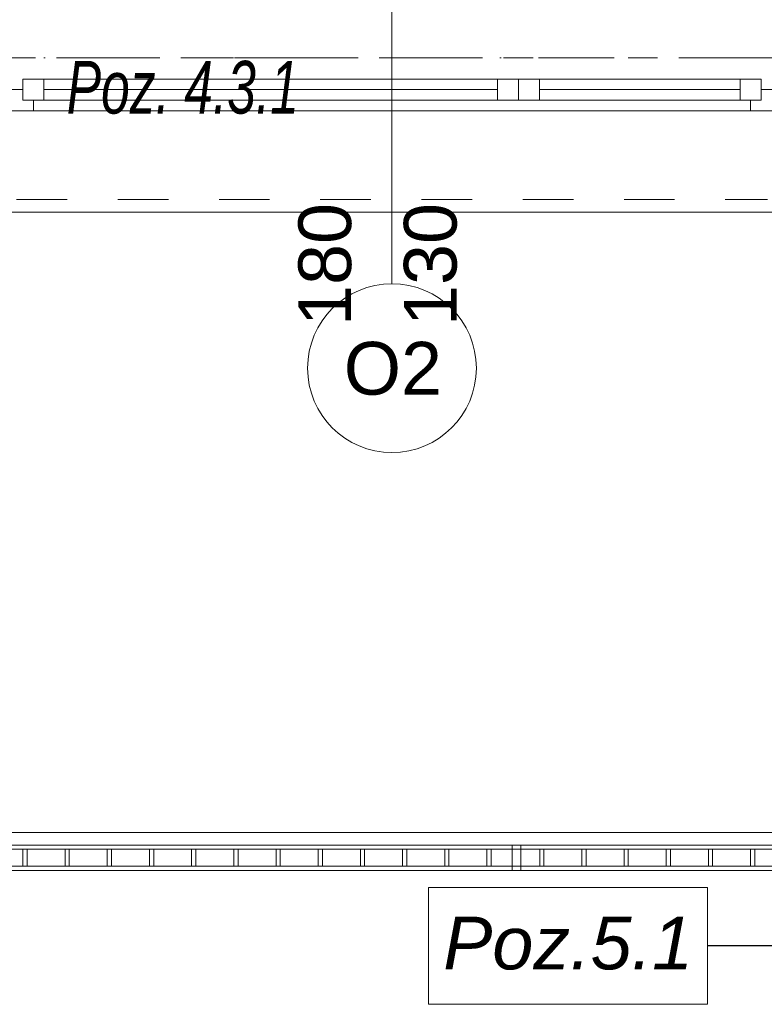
# Model space of a CAD drawing. Header units: millimetres. Extents: x -52968 to 399385, y -141133 to 110561.
# Tile 115 of 146: x 88723 to 90488, y -119285 to -116952. Entities that reach past the tile are written whole.
import ezdxf

# ---------------------------------------------------------------- set-up
doc = ezdxf.new("R2010")
doc.units = ezdxf.units.MM
for name, pattern in [('SIM-Wegliniec-21.07.2025-Parter$0$Kropki i Kreski', [360, 180, -90, 0, -90]), ('SIM-Wegliniec-21.07.2025-Parter$0$Przerywana', [240, 120, -120]), ('SIM-Wegliniec-21.07.2025-Parter$0$Przerywana długa', [390, 250, -140]), ('SIM-Wegliniec-21.07.2025-Parter$0$Przerywana podwójnie', [295, 125, -50, 70, -50])]:
    doc.linetypes.add(name, pattern=pattern)
doc.layers.add('_xref', color=250, linetype='Continuous')
for name, color, linetype, lineweight in [('SIM-Wegliniec-21.07.2025-Parter$0$Nowe_A-Balkony_Nr_pióra__89', 250, 'Continuous', 0), ('SIM-Wegliniec-21.07.2025-Parter$0$Nowe_A-Balustrady_Nr_pióra__11', 250, 'Continuous', 0), ('SIM-Wegliniec-21.07.2025-Parter$0$Nowe_A-Balustrady_Nr_pióra__91', 250, 'Continuous', 0), ('SIM-Wegliniec-21.07.2025-Parter$0$Nowe_A-Belki-Wieniec_Nr_pióra__69', 250, 'Continuous', 0), ('SIM-Wegliniec-21.07.2025-Parter$0$Nowe_A-Belki-Wieniec_Nr_pióra__90', 250, 'Continuous', 0), ('SIM-Wegliniec-21.07.2025-Parter$0$Nowe_A-Konstrukcja Opis_Nr_pióra__58', 250, 'Continuous', 0), ('SIM-Wegliniec-21.07.2025-Parter$0$Nowe_A-Osi_Nr_pióra__20', 250, 'Continuous', 0), ('SIM-Wegliniec-21.07.2025-Parter$0$Nowe_Okna Archicada_Nr_pióra__23', 250, 'Continuous', 0), ('SIM-Wegliniec-21.07.2025-Parter$0$Nowe_Okna Archicada_Nr_pióra__3', 250, 'Continuous', 0), ('SIM-Wegliniec-21.07.2025-Parter$0$Nowe_Znaczniki okien Archicada_Nr_pióra__2', 250, 'Continuous', 0), ('SIM-Wegliniec-21.07.2025-Parter$0$Nowe_Znaczniki okien Archicada_Nr_pióra__45', 250, 'Continuous', 0), ('SIM-Wegliniec-21.07.2025-Parter$0$Nowe_Znaczniki okien Archicada_Nr_pióra__7', 250, 'Continuous', 0)]:
    doc.layers.add(name, color=color, linetype=linetype, lineweight=lineweight)
doc.styles.add('SIM-Wegliniec-21.07.2025-Parter$0$STYL_AUTOMATYCZNY_1', font='arial.ttf')
doc.styles.add('SIM-Wegliniec-21.07.2025-Parter$0$STYL_AUTOMATYCZNY_3', font='arial.ttf')
doc.styles.add('SIM-Wegliniec-21.07.2025-Parter$0$STYL_AUTOMATYCZNY_6', font='arial.ttf', dxfattribs={"width": 0.7})
doc.dimstyles.new('SIM-Wegliniec-21.07.2025-Parter$0$STYL_AUTOMATYCZNY__9', dxfattribs={"dimtxt": 0.18, "dimasz": 76, "dimexe": 0.18, "dimexo": 0.0625, "dimgap": 0, "dimtad": 0, "dimtih": 1, "dimtoh": 1, "dimdec": 4, "dimzin": 0, "dimdsep": 46, "dimcen": 0.09, "dimadec": 0, "dimazin": 0, "dimtfac": 1, "dimtdec": 4, "dimtmove": 0, "dimatfit": 3, "dimldrblk": 'SIM-Wegliniec-21.07.2025-Parter$0$ARROWHEAD_16', "dimfxl": 1, "dimtolj": 1, "dimtzin": 0, "dimarcsym": 0})

# ---------------------------------------------------------------- blocks, each defined once
blk = doc.blocks.new('SIM-Wegliniec-21.07.2025-Parter$0$ARROWHEAD_16')
at = {"linetype": 'Continuous', "lineweight": 0}
blk.add_hatch(color=0, dxfattribs=at).paths.add_polyline_path([(-0.9093, 0.525), (0, 0), (-0.9093, -0.525)])
at = {"color": 0, "linetype": 'Continuous', "lineweight": 0}
blk.add_line((0, 0), (-1, 0), dxfattribs=at)
blk = doc.blocks.new('SIM-Wegliniec-21.07.2025-Parter')
at = {"layer": 'SIM-Wegliniec-21.07.2025-Parter$0$Nowe_A-Balkony_Nr_pióra__89', "linetype": 'Continuous', "lineweight": 13, "flags": 128}
blk.add_lwpolyline([(91030.1, -117167.6), (91030.1, -118877.6), (64980.1, -118877.6), (64980.1, -117167.6)], close=True, dxfattribs=at)
at = {"layer": 'SIM-Wegliniec-21.07.2025-Parter$0$Nowe_A-Balustrady_Nr_pióra__11', "linetype": 'Continuous', "lineweight": 13, "flags": 128}
for points in [[(88740.1, -118957.6), (88740.1, -118917.6), (88730.1, -118917.6), (88730.1, -118957.6)], [(88840.1, -118957.6), (88840.1, -118917.6), (88830.1, -118917.6), (88830.1, -118957.6)], [(88940.1, -118957.6), (88940.1, -118917.6), (88930.1, -118917.6), (88930.1, -118957.6)], [(89040.1, -118957.6), (89040.1, -118917.6), (89030.1, -118917.6), (89030.1, -118957.6)], [(89140.1, -118957.6), (89140.1, -118917.6), (89130.1, -118917.6), (89130.1, -118957.6)], [(89240.1, -118957.6), (89240.1, -118917.6), (89230.1, -118917.6), (89230.1, -118957.6)], [(89340.1, -118957.6), (89340.1, -118917.6), (89330.1, -118917.6), (89330.1, -118957.6)], [(89440.1, -118957.6), (89440.1, -118917.6), (89430.1, -118917.6), (89430.1, -118957.6)], [(89540.1, -118957.6), (89540.1, -118917.6), (89530.1, -118917.6), (89530.1, -118957.6)], [(89640.1, -118957.6), (89640.1, -118917.6), (89630.1, -118917.6), (89630.1, -118957.6)], [(89740.1, -118957.6), (89740.1, -118917.6), (89730.1, -118917.6), (89730.1, -118957.6)], [(89840.1, -118957.6), (89840.1, -118917.6), (89830.1, -118917.6), (89830.1, -118957.6)], [(89910.1, -118967.6), (89910.1, -118907.6), (89890.1, -118907.6), (89890.1, -118967.6)], [(89965.1, -118957.6), (89965.1, -118917.6), (89955.1, -118917.6), (89955.1, -118957.6)], [(90065.1, -118957.6), (90065.1, -118917.6), (90055.1, -118917.6), (90055.1, -118957.6)], [(90165.1, -118957.6), (90165.1, -118917.6), (90155.1, -118917.6), (90155.1, -118957.6)], [(90265.1, -118957.6), (90265.1, -118917.6), (90255.1, -118917.6), (90255.1, -118957.6)], [(90365.1, -118957.6), (90365.1, -118917.6), (90355.1, -118917.6), (90355.1, -118957.6)], [(90465.1, -118957.6), (90465.1, -118917.6), (90455.1, -118917.6), (90455.1, -118957.6)]]:
    blk.add_lwpolyline(points, close=True, dxfattribs=at)
at = {"layer": 'SIM-Wegliniec-21.07.2025-Parter$0$Nowe_A-Balustrady_Nr_pióra__91', "linetype": 'Continuous', "lineweight": 13, "flags": 128}
for points in [[(90720.1, -118967.6), (90720.1, -118907.6), (65290.1, -118907.6), (65290.1, -118967.6)], [(90720.1, -118957.6), (90720.1, -118917.6), (65290.1, -118917.6), (65290.1, -118957.6)]]:
    blk.add_lwpolyline(points, close=True, dxfattribs=at)
at = {"layer": 'SIM-Wegliniec-21.07.2025-Parter$0$Nowe_A-Belki-Wieniec_Nr_pióra__69', "linetype": 'SIM-Wegliniec-21.07.2025-Parter$0$Kropki i Kreski', "lineweight": 13}
blk.add_line((65105.1, -117042.6), (90905.1, -117042.6), dxfattribs=at)
at = {"layer": 'SIM-Wegliniec-21.07.2025-Parter$0$Nowe_A-Belki-Wieniec_Nr_pióra__90', "linetype": 'SIM-Wegliniec-21.07.2025-Parter$0$Przerywana długa', "lineweight": 13}
blk.add_line((64980.1, -117167.6), (91030.1, -117167.6), dxfattribs=at)
at = {"layer": 'SIM-Wegliniec-21.07.2025-Parter$0$Nowe_A-Konstrukcja Opis_Nr_pióra__58', "linetype": 'Continuous', "lineweight": 13, "flags": 128}
blk.add_lwpolyline([(89691.8, -119008.6), (90353.2, -119008.6), (90353.2, -119285), (89691.8, -119285)], close=True, dxfattribs=at)
at = {"layer": 'SIM-Wegliniec-21.07.2025-Parter$0$Nowe_A-Osi_Nr_pióra__20', "linetype": 'SIM-Wegliniec-21.07.2025-Parter$0$Przerywana podwójnie', "lineweight": 13}
blk.add_line((63144.7, -117042.6), (90961.9, -117042.6), dxfattribs=at)
at = {"layer": 'SIM-Wegliniec-21.07.2025-Parter$0$Nowe_Okna Archicada_Nr_pióra__23', "linetype": 'Continuous', "lineweight": 15}
for p, q in [((88730, -117092.6), (88780, -117092.6)), ((88730, -117142.6), (88730, -117092.6)), ((88780, -117092.6), (88780, -117142.6)), ((88780, -117092.6), (89855, -117092.6)), ((89855, -117142.6), (89855, -117092.6)), ((89855, -117092.6), (89905, -117092.6)), ((89905, -117092.6), (89905, -117142.6)), ((89905, -117092.6), (89955, -117092.6)), ((89905, -117142.6), (89905, -117092.6)), ((89955, -117092.6), (89955, -117142.6)), ((89955, -117092.6), (90430, -117092.6)), ((90430, -117142.6), (90430, -117092.6)), ((90430, -117092.6), (90480, -117092.6)), ((90480, -117092.6), (90480, -117142.6)), ((88705, -117117.6), (88730, -117117.6)), ((88730, -117117.6), (88730, -117142.6)), ((88780, -117117.6), (89855, -117117.6)), ((89955, -117117.6), (90430, -117117.6)), ((90480, -117142.6), (90480, -117117.6)), ((90480, -117117.6), (90505, -117117.6)), ((88730, -117142.6), (88755, -117142.6)), ((88780, -117142.6), (88730, -117142.6)), ((88755, -117142.6), (88755, -117167.6)), ((89855, -117142.6), (88780, -117142.6)), ((89905, -117142.6), (89855, -117142.6)), ((89955, -117142.6), (89905, -117142.6)), ((90430, -117142.6), (89955, -117142.6)), ((90480, -117142.6), (90430, -117142.6)), ((90455, -117167.6), (90455, -117142.6)), ((90455, -117142.6), (90480, -117142.6)), ((88755, -117167.6), (88705, -117167.6)), ((90505, -117167.6), (90455, -117167.6))]:
    blk.add_line(p, q, dxfattribs=at)
at = {"layer": 'SIM-Wegliniec-21.07.2025-Parter$0$Nowe_Okna Archicada_Nr_pióra__3', "linetype": 'Continuous', "lineweight": 13}
for p, q in [((88780, -117092.6), (89855, -117092.6)), ((89955, -117092.6), (90430, -117092.6)), ((89905, -117167.6), (88755, -117167.6)), ((90455, -117167.6), (89905, -117167.6)), ((88695, -117407.6), (90515, -117407.6))]:
    blk.add_line(p, q, dxfattribs=at)
at = {"layer": 'SIM-Wegliniec-21.07.2025-Parter$0$Nowe_Okna Archicada_Nr_pióra__3', "linetype": 'SIM-Wegliniec-21.07.2025-Parter$0$Przerywana', "lineweight": 13}
blk.add_line((88715, -117377.6), (90495, -117377.6), dxfattribs=at)
at = {"layer": 'SIM-Wegliniec-21.07.2025-Parter$0$Nowe_Znaczniki okien Archicada_Nr_pióra__2', "linetype": 'Continuous', "lineweight": 13, "flags": 128}
blk.add_lwpolyline([(89405, -117777.6, 1), (89805, -117777.6, 1)], format="xyb", close=True, dxfattribs=at)
at = {"layer": 'SIM-Wegliniec-21.07.2025-Parter$0$Nowe_Znaczniki okien Archicada_Nr_pióra__45', "linetype": 'Continuous', "lineweight": 15}
blk.add_line((89605, -117577.6), (89605, -116607.6), dxfattribs=at)
at = {"layer": 'SIM-Wegliniec-21.07.2025-Parter$0$Nowe_A-Konstrukcja Opis_Nr_pióra__58', "linetype": 'Continuous', "lineweight": 13, "insert": (88834, -117176.2), "char_height": 125, "attachment_point": 7, "style": 'SIM-Wegliniec-21.07.2025-Parter$0$STYL_AUTOMATYCZNY_6'}
blk.add_mtext('\\A1;{\\pql;\\fArial|b0|i1|c238|p0;\\W0.700000;Poz. 4.3.1}', dxfattribs=at)
at = {"layer": 'SIM-Wegliniec-21.07.2025-Parter$0$Nowe_A-Konstrukcja Opis_Nr_pióra__58', "linetype": 'Continuous', "lineweight": 13, "insert": (90022.5, -119140.7), "char_height": 125, "attachment_point": 5, "rotation": 359.9999, "style": 'SIM-Wegliniec-21.07.2025-Parter$0$STYL_AUTOMATYCZNY_3'}
blk.add_mtext('\\A1;{\\pqc;\\fArial|b0|i1|c238|p0;\\W1.000000;Poz.\\fArial|b0|i1|c238|p0;\\W1.000000;5\\fArial|b0|i1|c238|p0;\\W1.000000;.1}', dxfattribs=at)
at = {"layer": 'SIM-Wegliniec-21.07.2025-Parter$0$Nowe_Znaczniki okien Archicada_Nr_pióra__7', "lineweight": 13, "char_height": 125, "attachment_point": 7, "rotation": 90, "style": 'SIM-Wegliniec-21.07.2025-Parter$0$STYL_AUTOMATYCZNY_1'}
for s, insert in [('\\A1;{\\pql;\\pt0;\\fArial|b0|i0|c238|p0;\\W1.000000;180\\fArial|b0|i0|c238|p0;\\W1.000000;\\A1{\\H.66x;\\S^  ;}\\fArial|b0|i0|c238|p0;\\W1.000000;\\fArial|b0|i0|c238|p0;\\W1.000000;}', (89544.6, -117677.6)), ('\\A1;{\\pql;\\pt0;\\fArial|b0|i0|c238|p0;\\W1.000000;130\\fArial|b0|i0|c238|p0;\\W1.000000;\\A1{\\H.66x;\\S^  ;}\\fArial|b0|i0|c238|p0;\\W1.000000;\\fArial|b0|i0|c238|p0;\\W1.000000;}', (89794.7, -117677.6))]:
    blk.add_mtext(s, dxfattribs=dict(at, insert=insert))
at = {"layer": 'SIM-Wegliniec-21.07.2025-Parter$0$Nowe_Znaczniki okien Archicada_Nr_pióra__7', "lineweight": 13, "insert": (89490.7, -117842.2), "char_height": 125, "attachment_point": 7, "style": 'SIM-Wegliniec-21.07.2025-Parter$0$STYL_AUTOMATYCZNY_1'}
blk.add_mtext('\\A1;{\\pql;\\pt0;\\fArial|b0|i0|c238|p0;\\W1.000000;O2\\fArial|b0|i0|c238|p0;\\W1.000000;\\fArial|b0|i0|c238|p0;\\W1.000000;\\fArial|b0|i0|c238|p0;\\W1.000000;}', dxfattribs=at)
at = {"layer": 'SIM-Wegliniec-21.07.2025-Parter$0$Nowe_A-Konstrukcja Opis_Nr_pióra__58', "linetype": 'Continuous', "lineweight": 13, "annotation_type": 0, "has_hookline": 1, "hookline_direction": 1, "text_width": 574.1, "horizontal_direction": (1, -1e-06, 0)}
blk.add_leader([(90905.1, -118752.6), (90510.9, -119146.8), (90353.2, -119146.8)], dimstyle='SIM-Wegliniec-21.07.2025-Parter$0$STYL_AUTOMATYCZNY__9', dxfattribs=at)

msp = doc.modelspace()

# ---------------------------------------------------------------- block references
at = {"layer": '_xref'}
msp.add_blockref('SIM-Wegliniec-21.07.2025-Parter', (0, 0), dxfattribs=at)

doc.saveas('drawing.dxf')
